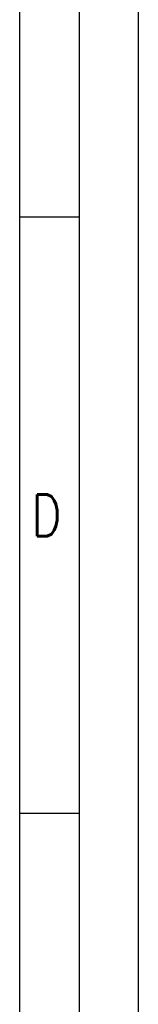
# Model space of a CAD drawing. Header units: millimetres. Extents: x 0 to 210, y 0 to 297.
# Tile 5 of 7: x 200 to 210, y 83 to 165. Entities that reach past the tile are written whole.
import ezdxf

# ---------------------------------------------------------------- set-up
doc = ezdxf.new("R2010")
doc.units = ezdxf.units.MM
doc.header["$LTSCALE"] = 19.36
doc.layers.get('0').update_dxf_attribs({"linetype": 'CONTINUOUS'})
doc.styles.get("Standard").update_dxf_attribs({"font": 'SIMPLEX.SHX', "width": 0.8})

msp = doc.modelspace()

# ---------------------------------------------------------------- linework, layer by layer
at = {"color": 7}
for p, q in [((210, 0), (210, 297)), ((200, 287), (200, 10)), ((204.9831, 148.5), (200, 148.5)), ((204.9831, 98.5), (200, 98.5))]:
    msp.add_line(p, q, dxfattribs=at)
at = {"color": 8}
msp.add_line((205, 292), (205, 5), dxfattribs=at)

# ---------------------------------------------------------------- texts
at = {"color": 8, "insert": (201, 125.2543), "char_height": 3.5, "width": 2.8, "attachment_point": 1, "line_spacing_factor": 0.9}
msp.add_mtext('D', dxfattribs=at)

doc.saveas('drawing.dxf')
